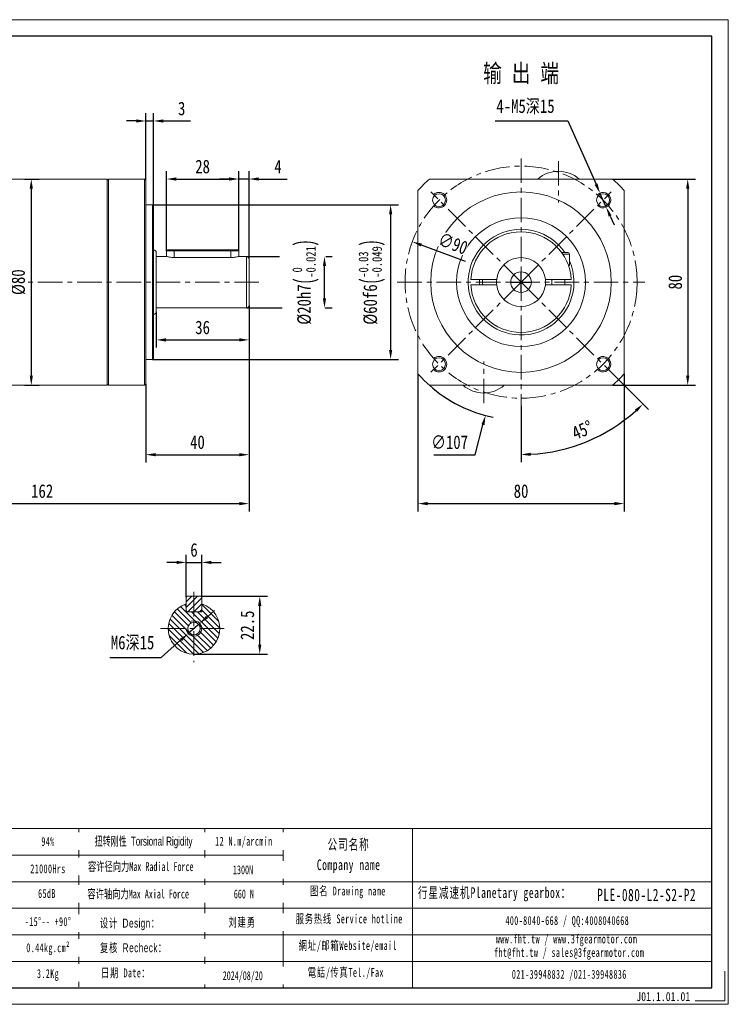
# Model space of a CAD drawing. Header units: millimetres. Extents: x -48 to 492, y -64 to 318.
# Tile 3 of 3: x 217 to 492, y -64 to 318. Entities that reach past the tile are written whole.
import ezdxf

# ---------------------------------------------------------------- set-up
doc = ezdxf.new("R2010")
doc.units = ezdxf.units.MM
doc.header["$LTSCALE"] = 1.5
doc.header["$PDSIZE"] = -1
doc.linetypes.add('CENTER', pattern=[10.16, 6.35, -1.27, 1.27, -1.27])
doc.layers.get('0').update_dxf_attribs({"lineweight": 18})
doc.layers.get('Defpoints').update_dxf_attribs({"lineweight": 18})
for name, color, linetype, lineweight in [('1轮廓实线层', 7, 'Continuous', 18), ('3中心线层', 1, 'CENTER', 18), ('5剖面线层', 2, 'Continuous', 18), ('6文字层', 3, 'Continuous', 18), ('7标注层', 4, 'Continuous', 18), ('SLD-0', 7, 'Continuous', 18), ('细实线', 7, 'Continuous', 18)]:
    doc.layers.add(name, color=color, linetype=linetype, lineweight=lineweight)
doc.styles.add('PC_TEXTSTYLE', font='txt', dxfattribs={"width": 0.8})
doc.styles.add('TH_GBDIM', font='txt', dxfattribs={"width": 0.8})
doc.styles.add('标准', font='txt', dxfattribs={"width": 0.667})
doc.styles.add('样式 1', font='txt', dxfattribs={"width": 0.8})
doc.dimstyles.new('TH_GBDIM', dxfattribs={"dimscale": 1.5, "dimtxt": 3.5, "dimasz": 2.5, "dimexe": 2, "dimexo": 0, "dimgap": 1.5, "dimtad": 1, "dimdec": 1, "dimdsep": 46, "dimtxsty": 'TH_GBDIM', "dimcen": 2.5, "dimdle": 5, "dimclrd": 4, "dimclre": 4, "dimclrt": 3, "dimadec": 0, "dimazin": 2, "dimtfac": 0.714286, "dimtdec": 1, "dimtmove": 0, "dimatfit": 3, "dimfxl": 1, "dimtolj": 1, "dimarcsym": 0})

# ---------------------------------------------------------------- blocks, each defined once
blk = doc.blocks.new('*D56')
at = {"layer": '7标注层', "color": 4, "lineweight": -2}
for p, q in [((268.95, 245.77), (364.39, 245.77)), ((361.39, 242.02), (361.39, 189.52)), ((268.95, 185.77), (364.39, 185.77))]:
    blk.add_line(p, q, dxfattribs=at)
at = {"layer": '7标注层', "color": 4}
for points in [[(362.01, 242.02), (360.76, 242.02), (361.39, 245.77)], [(360.76, 189.52), (362.01, 189.52), (361.39, 185.77)]]:
    blk.add_solid(points, dxfattribs=at)
at = {"layer": 'Defpoints', "color": 0}
for p in [(268.95, 245.77), (268.95, 185.77), (361.39, 185.77)]:
    blk.add_point(p, dxfattribs=at)
at = {"layer": '7标注层', "color": 3, "insert": (354.09, 215.77), "char_height": 5.25, "attachment_point": 5, "rotation": 90, "style": 'TH_GBDIM'}
blk.add_mtext('\\A1;{%%c60}{}{f6\\H0.7143x;{\\H2x;\\W0.5;(}\\S-0.03^ -0.049;{\\H2x;\\W0.5;)}}', dxfattribs=at)
blk = doc.blocks.new('*D57')
at = {"layer": '7标注层', "color": 4, "lineweight": -2}
for p, q in [((305.45, 225.77), (318.29, 225.77)), ((336.24, 225.77), (338.72, 225.77)), ((335.72, 209.52), (335.72, 222.02)), ((305.45, 205.77), (319.28, 205.77)), ((335.94, 205.77), (338.72, 205.77))]:
    blk.add_line(p, q, dxfattribs=at)
at = {"layer": '7标注层', "color": 4}
for points in [[(336.35, 222.02), (335.1, 222.02), (335.72, 225.77)], [(335.1, 209.52), (336.35, 209.52), (335.72, 205.77)]]:
    blk.add_solid(points, dxfattribs=at)
at = {"layer": 'Defpoints', "color": 0}
for p in [(305.45, 225.77), (335.72, 225.77), (305.45, 205.77)]:
    blk.add_point(p, dxfattribs=at)
at = {"layer": '7标注层', "color": 3, "insert": (328.43, 215.77), "char_height": 5.25, "attachment_point": 5, "rotation": 90, "style": 'TH_GBDIM'}
blk.add_mtext('\\A1;{%%c20}{}{h7\\H0.7143x;{\\H2x;\\W0.5;(}\\S 0^ -0.021;{\\H2x;\\W0.5;)}}', dxfattribs=at)
blk = doc.blocks.new('*D61')
at = {"layer": '7标注层', "color": 4, "lineweight": -2}
for p, q in [((306.45, 206.77), (306.45, 126.88)), ((145.95, 176.27), (145.95, 126.88)), ((149.7, 129.88), (302.7, 129.88))]:
    blk.add_line(p, q, dxfattribs=at)
at = {"layer": '7标注层', "color": 4}
for points in [[(149.7, 130.51), (149.7, 129.26), (145.95, 129.88)], [(302.7, 129.26), (302.7, 130.51), (306.45, 129.88)]]:
    blk.add_solid(points, dxfattribs=at)
at = {"layer": 'Defpoints', "color": 0}
for p in [(306.45, 206.77), (145.95, 176.27), (306.45, 129.88)]:
    blk.add_point(p, dxfattribs=at)
at = {"layer": '7标注层', "color": 3, "insert": (226.2, 134.7), "char_height": 5.25, "attachment_point": 5, "style": 'TH_GBDIM'}
blk.add_mtext('\\A1;{162}{}{}', dxfattribs=at)
blk = doc.blocks.new('*D62')
at = {"layer": '7标注层', "color": 4, "lineweight": -2}
for p, q in [((302.45, 227.87), (302.45, 258.77)), ((306.45, 224.77), (306.45, 258.77)), ((298.7, 255.77), (294.95, 255.77)), ((306.45, 255.77), (302.45, 255.77)), ((310.2, 255.77), (321.24, 255.77))]:
    blk.add_line(p, q, dxfattribs=at)
at = {"layer": '7标注层', "color": 4}
for points in [[(298.7, 255.15), (298.7, 256.4), (302.45, 255.77)], [(310.2, 256.4), (310.2, 255.15), (306.45, 255.77)]]:
    blk.add_solid(points, dxfattribs=at)
at = {"layer": 'Defpoints', "color": 0}
for p in [(302.45, 255.77), (302.45, 227.87), (306.45, 224.77)]:
    blk.add_point(p, dxfattribs=at)
at = {"layer": '7标注层', "color": 3, "insert": (317.7, 260.56), "char_height": 5.25, "attachment_point": 5, "style": 'TH_GBDIM'}
blk.add_mtext('\\A1;4', dxfattribs=at)
blk = doc.blocks.new('*D63')
at = {"layer": '7标注层', "color": 4, "lineweight": -2}
for p, q in [((274.45, 227.87), (274.45, 258.77)), ((302.45, 227.87), (302.45, 258.77)), ((278.2, 255.77), (298.7, 255.77))]:
    blk.add_line(p, q, dxfattribs=at)
at = {"layer": '7标注层', "color": 4}
for points in [[(278.2, 256.4), (278.2, 255.15), (274.45, 255.77)], [(298.7, 255.15), (298.7, 256.4), (302.45, 255.77)]]:
    blk.add_solid(points, dxfattribs=at)
at = {"layer": 'Defpoints', "color": 0}
for p in [(302.45, 255.77), (274.45, 227.87), (302.45, 227.87)]:
    blk.add_point(p, dxfattribs=at)
at = {"layer": '7标注层', "color": 3, "insert": (288.45, 260.59), "char_height": 5.25, "attachment_point": 5, "style": 'TH_GBDIM'}
blk.add_mtext('\\A1;28', dxfattribs=at)
blk = doc.blocks.new('*D64')
at = {"layer": '7标注层', "color": 4, "lineweight": -2}
for p, q in [((270.45, 204.27), (270.45, 190.38)), ((306.45, 204.27), (306.45, 190.38)), ((274.2, 193.38), (302.7, 193.38))]:
    blk.add_line(p, q, dxfattribs=at)
at = {"layer": '7标注层', "color": 4}
for points in [[(274.2, 194), (274.2, 192.75), (270.45, 193.38)], [(302.7, 192.75), (302.7, 194), (306.45, 193.38)]]:
    blk.add_solid(points, dxfattribs=at)
at = {"layer": 'Defpoints', "color": 0}
for p in [(270.45, 204.27), (306.45, 204.27), (306.45, 193.38)]:
    blk.add_point(p, dxfattribs=at)
at = {"layer": '7标注层', "color": 3, "insert": (288.45, 198.19), "char_height": 5.25, "attachment_point": 5, "style": 'TH_GBDIM'}
blk.add_mtext('\\A1;36', dxfattribs=at)
blk = doc.blocks.new('*D65')
at = {"layer": '7标注层', "color": 4, "lineweight": -2}
for p, q in [((266.45, 255.27), (266.45, 281.29)), ((269.45, 245.27), (269.45, 281.29)), ((262.7, 278.29), (258.95, 278.29)), ((266.45, 278.29), (269.45, 278.29)), ((273.2, 278.29), (283.73, 278.29))]:
    blk.add_line(p, q, dxfattribs=at)
at = {"layer": '7标注层', "color": 4}
for points in [[(262.7, 277.66), (262.7, 278.91), (266.45, 278.29)], [(273.2, 278.91), (273.2, 277.66), (269.45, 278.29)]]:
    blk.add_solid(points, dxfattribs=at)
at = {"layer": 'Defpoints', "color": 0}
for p in [(269.45, 278.29), (266.45, 255.27), (269.45, 245.27)]:
    blk.add_point(p, dxfattribs=at)
at = {"layer": '7标注层', "color": 3, "insert": (280.34, 283.1), "char_height": 5.25, "attachment_point": 5, "style": 'TH_GBDIM'}
blk.add_mtext('\\A1;3', dxfattribs=at)
blk = doc.blocks.new('*D66')
at = {"layer": '7标注层', "color": 4, "lineweight": -2}
for p, q in [((266.45, 176.27), (266.45, 145.85)), ((306.45, 176.27), (306.45, 145.85)), ((270.2, 148.85), (302.7, 148.85))]:
    blk.add_line(p, q, dxfattribs=at)
at = {"layer": '7标注层', "color": 4}
for points in [[(270.2, 149.47), (270.2, 148.22), (266.45, 148.85)], [(302.7, 148.22), (302.7, 149.47), (306.45, 148.85)]]:
    blk.add_solid(points, dxfattribs=at)
at = {"layer": 'Defpoints', "color": 0}
for p in [(266.45, 176.27), (306.45, 176.27), (306.45, 148.85)]:
    blk.add_point(p, dxfattribs=at)
at = {"layer": '7标注层', "color": 3, "insert": (286.45, 153.66), "char_height": 5.25, "attachment_point": 5, "style": 'TH_GBDIM'}
blk.add_mtext('\\A1;40', dxfattribs=at)
blk = doc.blocks.new('*D68')
at = {"layer": '7标注层', "color": 4, "lineweight": -2}
for p, q in [((371.98, 180.25), (371.98, 126.88)), ((451.98, 180.25), (451.98, 126.88)), ((375.73, 129.88), (448.23, 129.88))]:
    blk.add_line(p, q, dxfattribs=at)
at = {"layer": '7标注层', "color": 4}
for points in [[(375.73, 130.51), (375.73, 129.26), (371.98, 129.88)], [(448.23, 129.26), (448.23, 130.51), (451.98, 129.88)]]:
    blk.add_solid(points, dxfattribs=at)
at = {"layer": 'Defpoints', "color": 0}
for p in [(371.98, 180.25), (451.98, 180.25), (451.98, 129.88)]:
    blk.add_point(p, dxfattribs=at)
at = {"layer": '7标注层', "color": 3, "insert": (411.98, 134.7), "char_height": 5.25, "attachment_point": 5, "style": 'TH_GBDIM'}
blk.add_mtext('\\A1;80', dxfattribs=at)
blk = doc.blocks.new('*D69')
at = {"layer": '7标注层', "color": 4, "lineweight": -2}
for p, q in [((447.51, 255.77), (479.63, 255.77)), ((476.63, 252.02), (476.63, 179.52)), ((447.51, 175.77), (479.63, 175.77))]:
    blk.add_line(p, q, dxfattribs=at)
at = {"layer": '7标注层', "color": 4}
for points in [[(477.26, 252.02), (476.01, 252.02), (476.63, 255.77)], [(476.01, 179.52), (477.26, 179.52), (476.63, 175.77)]]:
    blk.add_solid(points, dxfattribs=at)
at = {"layer": 'Defpoints', "color": 0}
for p in [(447.51, 255.77), (447.51, 175.77), (476.63, 175.77)]:
    blk.add_point(p, dxfattribs=at)
at = {"layer": '7标注层', "color": 3, "insert": (471.81, 215.77), "char_height": 5.25, "attachment_point": 5, "rotation": 90, "style": 'TH_GBDIM'}
blk.add_mtext('\\A1;80', dxfattribs=at)
blk = doc.blocks.new('*D70')
at = {"layer": '7标注层', "color": 4, "lineweight": -2}
for p, q in [((401.99, 278.29), (430.19, 278.29)), ((430.19, 278.29), (441.06, 253.76)), ((445.02, 244.85), (442.58, 250.34)), ((446.54, 241.42), (448.06, 237.99))]:
    blk.add_line(p, q, dxfattribs=at)
at = {"layer": '7标注层', "color": 4}
for points in [[(440.49, 253.51), (441.64, 254.02), (442.58, 250.34)], [(447.11, 241.68), (445.97, 241.17), (445.02, 244.85)]]:
    blk.add_solid(points, dxfattribs=at)
at = {"layer": 'Defpoints', "color": 0}
for p in [(442.58, 250.34), (445.02, 244.85)]:
    blk.add_point(p, dxfattribs=at)
at = {"layer": '7标注层', "color": 3, "insert": (413.71, 283.78), "char_height": 5.25, "attachment_point": 5, "style": 'TH_GBDIM'}
blk.add_mtext('\\A1;{4-M5深15}{}{}', dxfattribs=at)
blk = doc.blocks.new('*D72')
at = {"layer": '7标注层', "color": 4, "lineweight": -2}
for p, q in [((287.71, 93.94), (313.62, 93.94)), ((310.62, 75.19), (310.62, 90.19)), ((285.11, 71.44), (313.62, 71.44))]:
    blk.add_line(p, q, dxfattribs=at)
at = {"layer": '7标注层', "color": 4}
for points in [[(311.24, 90.19), (309.99, 90.19), (310.62, 93.94)], [(309.99, 75.19), (311.24, 75.19), (310.62, 71.44)]]:
    blk.add_solid(points, dxfattribs=at)
at = {"layer": 'Defpoints', "color": 0}
for p in [(287.71, 93.94), (310.62, 93.94), (285.11, 71.44)]:
    blk.add_point(p, dxfattribs=at)
at = {"layer": '7标注层', "color": 3, "insert": (305.83, 82.69), "char_height": 5.25, "attachment_point": 5, "rotation": 90, "style": 'TH_GBDIM'}
blk.add_mtext('\\A1;22.5', dxfattribs=at)
blk = doc.blocks.new('*D73')
at = {"layer": '7标注层', "color": 4, "lineweight": -2}
for p, q in [((278.36, 107.07), (274.61, 107.07)), ((282.11, 93.54), (282.11, 110.07)), ((282.11, 107.07), (288.11, 107.07)), ((288.11, 93.54), (288.11, 110.07)), ((291.86, 107.07), (295.61, 107.07))]:
    blk.add_line(p, q, dxfattribs=at)
at = {"layer": '7标注层', "color": 4}
for points in [[(278.36, 106.44), (278.36, 107.69), (282.11, 107.07)], [(291.86, 107.69), (291.86, 106.44), (288.11, 107.07)]]:
    blk.add_solid(points, dxfattribs=at)
at = {"layer": 'Defpoints', "color": 0}
for p in [(288.11, 107.07), (282.11, 93.54), (288.11, 93.54)]:
    blk.add_point(p, dxfattribs=at)
at = {"layer": '7标注层', "color": 3, "insert": (285.11, 111.88), "char_height": 5.25, "attachment_point": 5, "style": 'TH_GBDIM'}
blk.add_mtext('\\A1;6', dxfattribs=at)
blk = doc.blocks.new('*D74')
at = {"layer": '7标注层', "color": 4, "lineweight": -2}
for p, q in [((290.18, 85.89), (293, 88.36)), ((287.36, 83.42), (282.85, 79.46)), ((280.03, 76.99), (272.34, 70.24)), ((252.49, 70.24), (272.34, 70.24))]:
    blk.add_line(p, q, dxfattribs=at)
at = {"layer": '7标注层', "color": 4}
for points in [[(289.77, 86.36), (290.59, 85.42), (287.36, 83.42)], [(280.44, 76.52), (279.62, 77.46), (282.85, 79.46)]]:
    blk.add_solid(points, dxfattribs=at)
at = {"layer": 'Defpoints', "color": 0}
for p in [(287.36, 83.42), (282.85, 79.46)]:
    blk.add_point(p, dxfattribs=at)
at = {"layer": '7标注层', "color": 3, "insert": (261.29, 75.73), "char_height": 5.25, "attachment_point": 5, "style": 'TH_GBDIM'}
blk.add_mtext('\\A1;{M6深15}{}{}', dxfattribs=at)
blk = doc.blocks.new('*D75')
at = {"layer": '7标注层', "color": 4, "lineweight": -2}
for p, q in [((411.98, 212.02), (411.98, 219.52)), ((408.23, 215.77), (415.73, 215.77)), ((394.12, 148.85), (397.22, 160.46)), ((378.11, 148.85), (394.12, 148.85))]:
    blk.add_line(p, q, dxfattribs=at)
blk.add_arc((411.98, 215.77), 53.5, 228.3884, 258.2671, dxfattribs=at)
at = {"layer": '7标注层', "color": 4}
blk.add_solid([(397.82, 160.3), (396.61, 160.62), (398.18, 164.08)], dxfattribs=at)
at = {"layer": 'Defpoints', "color": 0}
for p in [(425.78, 267.46), (398.18, 164.08)]:
    blk.add_point(p, dxfattribs=at)
at = {"layer": '7标注层', "color": 3, "insert": (384.27, 153.66), "char_height": 5.25, "attachment_point": 5, "style": 'TH_GBDIM'}
blk.add_mtext('\\A1;{∅107}{}{}', dxfattribs=at)
blk = doc.blocks.new('*D78')
at = {"color": 4, "lineweight": -2}
for p, q in [((446.96, 180.8), (461.39, 166.36)), ((411.98, 167.77), (411.98, 145.9))]:
    blk.add_line(p, q, dxfattribs=at)
blk.add_arc((411.98, 215.77), 66.88, 273.2131, 311.7869, dxfattribs=at)
at = {"color": 4}
for points in [[(456.98, 165.45), (456.12, 166.36), (459.27, 168.48)], [(415.71, 149.63), (415.75, 148.38), (411.98, 148.9)]]:
    blk.add_solid(points, dxfattribs=at)
at = {"layer": 'Defpoints', "color": 0}
for p in [(411.98, 263.77), (411.98, 215.77), (446.96, 180.8), (411.98, 167.77), (429.29, 151.17)]:
    blk.add_point(p, dxfattribs=at)
at = {"color": 3, "insert": (435.74, 158.41), "char_height": 5.25, "attachment_point": 5, "rotation": 22.5, "style": 'TH_GBDIM'}
blk.add_mtext('\\A1;45%%d', dxfattribs=at)
blk = doc.blocks.new('*D80')
at = {"layer": '7标注层', "color": 4, "lineweight": -2}
blk.add_line((390.41, 223.81), (373.32, 230.17), dxfattribs=at)
at = {"layer": '7标注层', "color": 4}
blk.add_solid([(373.54, 230.75), (373.11, 229.58), (369.81, 231.48)], dxfattribs=at)
at = {"layer": 'Defpoints', "color": 0}
for p in [(369.81, 231.48), (454.15, 200.07)]:
    blk.add_point(p, dxfattribs=at)
at = {"layer": '7标注层', "color": 3, "insert": (385.59, 230.74), "char_height": 5.25, "attachment_point": 5, "rotation": 339.5787, "style": 'TH_GBDIM'}
blk.add_mtext('\\A1;∅90', dxfattribs=at)
blk = doc.blocks.new('*D81')
at = {"layer": '7标注层', "color": 4, "lineweight": -2}
for p, q in [((219.4, 255.77), (224.99, 255.77)), ((221.99, 252.02), (221.99, 179.52)), ((219.4, 175.77), (224.99, 175.77))]:
    blk.add_line(p, q, dxfattribs=at)
at = {"layer": '7标注层', "color": 4}
for points in [[(222.62, 252.02), (221.37, 252.02), (221.99, 255.77)], [(221.37, 179.52), (222.62, 179.52), (221.99, 175.77)]]:
    blk.add_solid(points, dxfattribs=at)
at = {"layer": 'Defpoints', "color": 0}
for p in [(219.4, 255.77), (219.4, 175.77), (221.99, 175.77)]:
    blk.add_point(p, dxfattribs=at)
at = {"layer": '7标注层', "color": 3, "insert": (216.99, 215.77), "char_height": 5.25, "attachment_point": 5, "rotation": 90, "style": 'TH_GBDIM'}
blk.add_mtext('\\A1;{%%c80}{}{}', dxfattribs=at)

msp = doc.modelspace()

# ---------------------------------------------------------------- hatches: boundary and pattern name
at = {"layer": '5剖面线层'}
h = msp.add_hatch(dxfattribs=at)
h.set_pattern_fill('ANSI31', color=256, scale=0.5, style=0)
h.set_pattern_definition([(45, (-97.0685, -186.3592), (-1.122532, 1.122532), [])])
h.paths.add_polyline_path([(285.106985, 87.937675), (285.106985, 93.937675), (287.706985, 93.937675), (288.106985, 93.537675), (288.106985, 90.977067), (288.106985, 88.337675), (287.706985, 87.937675)])
h.paths.add_polyline_path([(285.106985, 87.937675), (285.106985, 93.937675), (282.506985, 93.937675), (282.106985, 93.537675), (282.106985, 88.337675), (282.506985, 87.937675)])
h = msp.add_hatch(dxfattribs=at)
h.set_pattern_fill('ANSI31', color=256, scale=0.5, angle=90, style=0)
h.set_pattern_definition([(135, (-97.0685, -186.3592), (-1.122532, -1.122532), [])])
h.paths.add_polyline_path([(285.106985, 87.937675), (282.106985, 87.937675), (282.106985, 90.977067, 0.3275382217), (275.106985, 81.437675), (282.706985, 81.437675, -0.4142135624), (285.106985, 83.837675)])
h.paths.add_polyline_path([(288.106985, 90.977067), (288.106985, 87.937675), (285.106985, 87.937675), (285.106985, 84.437675, -0.4142135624), (288.106985, 81.437675), (295.106985, 81.437675, 0.3275382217)])
h.paths.add_polyline_path([(295.106985, 81.437675), (288.106985, 81.437675, -0.4142135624), (285.106985, 78.437675), (285.106985, 71.437675, 0.4142135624)])
h.paths.add_polyline_path([(285.106985, 78.437675, -0.4142135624), (282.106985, 81.437675), (275.106985, 81.437675, 0.4142135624), (285.106985, 71.437675)])
h.paths.add_polyline_path([(282.706985, 81.437675), (282.106985, 81.437675, 0.4142135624), (285.106985, 78.437675), (285.106985, 79.037675, -0.4142135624)], flags=17)
h.paths.add_polyline_path([(288.106985, 81.437675), (287.506985, 81.437675, -0.4142135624), (285.106985, 79.037675), (285.106985, 78.437675, 0.4142135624)], flags=17)
h.paths.add_polyline_path([(285.106985, 84.437675), (285.106985, 83.837675, -0.4142135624), (287.506985, 81.437675), (288.106985, 81.437675, 0.4142135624)], flags=17)

# ---------------------------------------------------------------- linework, layer by layer
at = {"color": 7, "linetype": 'Continuous', "lineweight": 15}
for p, q in [((251.45275, 175.773635), (251.45275, 255.773637)), ((251.952751, 255.773637), (251.952751, 215.773636)), ((265.95275, 175.773635), (265.95275, 255.773637)), ((266.452751, 255.273636), (266.452751, 176.273636)), ((447.508926, 255.773635), (376.452608, 255.773635)), ((371.980766, 251.301793), (371.980766, 180.245479)), ((451.980768, 180.245479), (451.980768, 251.301793)), ((268.952752, 185.773636), (268.952752, 245.773635)), ((269.452749, 245.273636), (269.452749, 186.273637)), ((270.452751, 227.273636), (270.452751, 215.773636)), ((277.452751, 227.873636), (274.452752, 227.873636)), ((274.852751, 228.273636), (277.452751, 228.273636)), ((277.452751, 228.273636), (277.452751, 227.873636)), ((277.452751, 228.273636), (299.452751, 228.273636)), ((299.452751, 227.873636), (277.452751, 227.873636)), ((277.452751, 227.873636), (277.452751, 225.313028)), ((299.452751, 227.873636), (299.452751, 228.273636)), ((299.452751, 228.273636), (302.05275, 228.273636)), ((302.452749, 227.873636), (299.452751, 227.873636)), ((299.452751, 227.873636), (299.452751, 225.313028)), ((305.452748, 215.773636), (305.452748, 225.773636)), ((427.728782, 227.273636), (430.105766, 227.273636)), ((430.730767, 226.648636), (428.166698, 226.648636)), ((299.452751, 225.313028), (277.452751, 225.313028)), ((306.45275, 224.773636), (306.45275, 215.773636)), ((430.730767, 222.273636), (430.365543, 222.273636)), ((251.952751, 215.773636), (251.952751, 175.773635)), ((270.452751, 215.773636), (270.452751, 204.273636)), ((305.452748, 205.773636), (305.452748, 215.773636)), ((306.45275, 215.773636), (306.45275, 206.773636)), ((393.007102, 216.773636), (402.030893, 216.773636)), ((393.007102, 214.773636), (402.030893, 214.773636)), ((421.930641, 216.773636), (430.954433, 216.773636)), ((421.930641, 214.773636), (430.954433, 214.773636)), ((376.452608, 175.773637), (447.508926, 175.773637)), ((282.106985, 93.537675), (282.506985, 93.937675)), ((282.106985, 93.537675), (282.106985, 88.337675)), ((287.706985, 93.937675), (282.506985, 93.937675)), ((287.706985, 93.937675), (288.106985, 93.537675)), ((288.106985, 88.337675), (288.106985, 93.537675)), ((282.106985, 87.937675), (282.106985, 90.977067)), ((282.506985, 87.937675), (282.106985, 88.337675)), ((282.106985, 87.937675), (288.106985, 87.937675)), ((287.706985, 87.937675), (282.506985, 87.937675)), ((288.106985, 88.337675), (287.706985, 87.937675)), ((288.106985, 90.977067), (288.106985, 87.937675))]:
    msp.add_line(p, q, dxfattribs=at)
at = {"color": 7, "linetype": 'Continuous', "lineweight": 15, "flags": 128}
for points in [[(395.845057, 214.773636), (395.8141, 215.773636), (395.845057, 216.773636)], [(397.014137, 214.773636), (396.985147, 216.136092), (397.014137, 216.773636)]]:
    msp.add_lwpolyline(points, dxfattribs=at)
at = {"color": 7, "linetype": 'Continuous', "lineweight": 15}
for centre, radius in [((411.980767, 215.773636), 35), ((380.160962, 247.593441), 2.5), ((443.800572, 247.593441), 2.5), ((411.980767, 215.773636), 25), ((411.980767, 215.773636), 4), ((380.160962, 183.953831), 2.5), ((443.800572, 183.953831), 2.5)]:
    msp.add_circle(centre, radius, dxfattribs=at)
msp.add_circle((285.106985, 81.437675), 2.4)
for centre, radius, start, end in [((426.480767, 246.60697), 12.166667, 48.88790956, 131.11209044), ((411.980767, 215.773636), 53.5, 131.61160919, 138.38839081), ((411.980767, 215.773636), 53.5, 41.61160919, 48.38839081), ((411.980767, 215.773636), 20.5, 34.12329454, 0), ((411.980767, 215.773636), 19.5, 2.93953449, 177.06046551), ((269.45275, 227.273636), 1, 0, 90), ((305.45275, 224.773636), 1, 0, 90), ((430.105767, 226.648636), 0.625, 0, 90), ((411.980767, 215.773636), 9.5, 6.04232842, 173.95767158), ((411.980767, 215.773636), 20.5, 0, 23.8461757), ((411.980767, 215.773636), 19.5, 182.93953449, 357.06046551), ((411.980767, 215.773636), 9.5, 173.95767158, 186.04232842), ((411.980767, 215.773636), 9.5, 186.04232842, 353.95767158), ((411.980767, 215.773636), 9.5, 353.95767158, 6.04232842), ((305.45275, 206.773636), 1, 270, 0), ((269.45275, 204.273636), 1, 270, 0), ((411.980767, 215.773636), 53.5, 221.61160919, 228.38839081), ((411.980767, 215.773636), 53.5, 311.61160919, 318.38839081), ((397.480767, 184.940303), 12.166667, 228.88790956, 311.11209044), ((285.106985, 81.437675), 10, 107.45760312, 72.54239688)]:
    msp.add_arc(centre, radius, start, end, dxfattribs=at)
at = {"color": 4}
for centre, start, end in [((380.160962, 247.593441), 226.91021317, 135), ((443.800572, 247.593441), 225, 136.91021317), ((380.160962, 183.953831), 225, 133.08978683), ((443.800572, 183.953831), 223.08978683, 135), ((285.106985, 81.437675), 180, 111.81505443)]:
    msp.add_arc(centre, 3, start, end, dxfattribs=at)
at = {"color": 7, "linetype": 'Continuous', "lineweight": 15}
for points in [[(251.45275, 255.773637), (201.037566, 255.773637)], [(251.952751, 255.773637), (251.45275, 255.273636)], [(265.95275, 255.773637), (251.952751, 255.773637)], [(266.452751, 255.273636), (265.95275, 255.773637)], [(268.952752, 245.773635), (266.452751, 245.773635)], [(269.452749, 245.273636), (268.952752, 245.773635)], [(274.452752, 225.773636), (270.452751, 225.773636)], [(274.852751, 228.273636), (274.452752, 227.873636)], [(274.452752, 227.873636), (274.452752, 225.773636)], [(302.452749, 227.873636), (302.05275, 228.273636)], [(302.452749, 225.773636), (302.452749, 227.873636)], [(305.452748, 225.773636), (302.452749, 225.773636)], [(430.730767, 222.273636), (430.730767, 226.648636)], [(393.007102, 216.773636), (392.506424, 216.773636)], [(392.506424, 214.773636), (393.007102, 214.773636)], [(402.533545, 216.773636), (402.030893, 216.773636)], [(402.533545, 214.773636), (402.030893, 214.773636)], [(421.930641, 216.773636), (421.427988, 216.773636)], [(421.930641, 214.773636), (421.427988, 214.773636)], [(423.980767, 216.773636), (423.980767, 214.773636)], [(428.980767, 214.773636), (428.980767, 216.773636)], [(431.455109, 216.773636), (430.954433, 216.773636)], [(431.455109, 214.773636), (430.954433, 214.773636)], [(270.452751, 205.773636), (305.452748, 205.773636)], [(266.452751, 185.773636), (268.952752, 185.773636)], [(268.952752, 185.773636), (269.452749, 186.273637)], [(201.045882, 175.773635), (251.45275, 175.773635)], [(251.45275, 176.273636), (251.952751, 175.773635)], [(251.952751, 175.773635), (265.95275, 175.773635)], [(265.95275, 175.773635), (266.452751, 176.273636)]]:
    msp.add_open_spline(points, degree=1, dxfattribs=at)
for points, knots in [([(277.452751, 225.313028), (277.124133, 225.323224), (276.467265, 225.343605), (275.584534, 225.485385), (274.904302, 225.642054), (274.49828, 225.759819), (274.49016, 225.762439), (274.486831, 225.763513)], [0, 0, 0, 0, 0.208186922, 0.4161410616, 0.6300743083, 0.848341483, 1, 1, 1, 1]), ([(302.41867, 225.763513), (302.42869, 225.766485), (302.472809, 225.779574), (302.225401, 225.705333), (301.698244, 225.566609), (300.892049, 225.407485), (300.091846, 225.322111), (299.601086, 225.315136), (299.452751, 225.313028)], [0, 0, 0, 0, 0.0602507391, 0.2653070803, 0.4728208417, 0.6883254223, 0.9057943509, 1, 1, 1, 1])]:
    msp.add_open_spline(points, degree=3, knots=knots, dxfattribs=at)
at = {"layer": '3中心线层'}
for p, q in [((411.980767, 263.773636), (411.980767, 167.773636)), ((426.480767, 262.739756), (426.480767, 246.60697)), ((411.980767, 215.773636), (377.006206, 250.748197)), ((411.980767, 215.773636), (446.955327, 250.748197)), ((310.283122, 215.773636), (140.412131, 215.773636)), ((363.980767, 215.773636), (459.980767, 215.773636)), ((411.980767, 215.773636), (377.006206, 180.799076)), ((411.980767, 215.773636), (446.955327, 180.799076)), ((397.480767, 168.807516), (397.480767, 184.940303)), ((285.106985, 95.627734), (285.106985, 68.437675)), ((272.106985, 81.437675), (298.106985, 81.437675))]:
    msp.add_line(p, q, dxfattribs=at)
msp.add_circle((411.980767, 215.773636), 45, dxfattribs=at)
msp.add_circle((411.980767, 215.773636), 45, dxfattribs=at)
msp.add_circle((411.980767, 215.773636), 45, dxfattribs=at)
msp.add_circle((411.980767, 215.773636), 45, dxfattribs=at)
at = {"layer": '细实线'}
for p, q in [((0.024271, 3.82211), (485.952846, 3.82211)), ((289.327852, 3.82211), (289.327852, -57.899762)), ((319.693586, 3.82211), (319.693586, -57.899762)), ((369.866904, 3.82211), (369.866904, -57.899762)), ((46.591744, -6.476208), (319.693586, -6.476208)), ((0.024271, -16.774527), (485.952846, -16.774527)), ((46.591744, -27.072845), (485.952846, -27.072845))]:
    msp.add_line(p, q, dxfattribs=at)
at = {"layer": '细实线', "color": 3}
msp.add_lwpolyline([(-47.6822, -64.3291), (492.382184, -64.3291), (492.382184, 317.573571), (-47.6822, 317.573571)], close=True, dxfattribs=at)
at = {"layer": '细实线', "color": 3, "lineweight": 25}
msp.add_lwpolyline([(-15.53551, -57.899762), (485.952846, -57.899762), (485.952846, 311.144233), (-15.53551, 311.144233)], close=True, dxfattribs=at)
at = {"layer": '细实线', "color": 3}
msp.add_lwpolyline([(491.096316, -51.470424), (491.096316, -63.043233), (479.523508, -63.043233)], dxfattribs=at)

# ---------------------------------------------------------------- texts
at = {"color": 3, "insert": (397.252769, 300.315123), "char_height": 7, "width": 40.64225867, "attachment_point": 1, "style": 'PC_TEXTSTYLE'}
msp.add_mtext('输 出 端', dxfattribs=at)
at = {"layer": '6文字层', "insert": (456.670693, -59.578247), "char_height": 3.5, "width": 43.30442304, "attachment_point": 1, "style": '样式 1'}
msp.add_mtext('J01.1.01.01', dxfattribs=at)
at = {"layer": 'SLD-0', "color": 1, "attachment_point": 2, "line_spacing_factor": 1.15057, "style": '标准'}
for s, insert, char_height, width in [('\\T1.1;94%', (228.472957, 0.534318), 3.4327729, 43.90064852), ('\\T1.1;公司名称\\PCompany name', (345.098461, -0.243467), 4.11932743, 53.33242847), ('\\T1.1;21000Hrs', (228.472957, -10.045867), 3.43277286, 43.90064852), ('\\T1.1;图名 Drawing name', (344.816886, -18.672876), 3.43277286, 43.90064852), ('\\T1.1;  行星减速机Planetary gearbox：', (399.635278, -18.948522), 4.11932743, 64.78729915), ('\\T1.1;65dB', (228.050224, -19.627957), 3.4327729, 22.65226224), ('\\T1.1;\\pxt5;PLE-080-L2-S2-P2', (460.6988, -19.50178), 4.805882, 50.0178076), ('\\T1.1;-15%%D-- +90%%D', (228.472957, -30.544612), 3.43277286, 29.44727713), ('\\T1.1;服务热线 Service hotline', (345.303677, -29.46716), 3.43277286, 48.90953986), ('\\T1.1;400-8040-668 / QQ:4008040668', (429.922827, -30.123084), 3.43277286, 99.94658665), ('\\T1.1;www.fht.tw / www.3fgearmotor.com ', (429.606307, -37.273087), 3.43277286, 100.05909887), ('\\T1.1;網址/邮箱Website/email', (344.769162, -39.809568), 3.43277286, 50.91022744), ('\\T1.1;\\pxt12;fht@fht.tw / sales@3fgearmotor.com ', (430.652479, -42.500292), 3.43277286, 100.05909887), ('\\T1.1;3.2Kg', (228.472957, -50.703935), 3.43277286, 22.96818107), ('\\T1.1;電話/传真Tel./Fax', (344.000067, -50.232611), 3.43277286, 51.52252826), ('\\T1.1;021-39948832 /021-39948836 ', (430.688373, -50.983161), 3.43277286, 76.40269118)]:
    msp.add_mtext(s, dxfattribs=dict(at, insert=insert, char_height=char_height, width=width))

# ---------------------------------------------------------------- dimensions: what is measured, and where the dimension line sits
dim = msp.add_angular_dim_2l(base=(429.290119, 151.174254), line1=((411.980767, 215.773636), (446.955327, 180.799076)), line2=((411.980767, 263.773636), (411.980767, 167.773636)), dimstyle='TH_GBDIM')
dim.commit()
dim.dimension.update_dxf_attribs({"geometry": '*D78', "text_midpoint": (435.742037, 158.408856)})
at = {"layer": '7标注层'}
for base, p1, p2, picture, middle in [((269.452746, 278.285797), (266.452747, 255.273637), (269.452746, 245.273636), '*D65', (280.340735, 283.102137)), ((302.452749, 255.773637), (274.452748, 227.873636), (302.452749, 227.873636), '*D63', (288.452749, 260.589978)), ((306.45275, 193.375625), (270.452748, 204.273635), (306.45275, 204.273635), '*D64', (288.452749, 198.191966))]:
    dim = msp.add_linear_dim(base=base, p1=p1, p2=p2, dimstyle='TH_GBDIM', override={"dimexo": 0, "dimgap": 1.5, "dimtad": 1, "dimjust": 0, "dimdec": 5, "dimlfac": 1, "dimse1": 0, "dimse2": 0, "dimsd1": 0, "dimsd2": 0}, dxfattribs=at)
    dim.commit()
    dim.dimension.update_dxf_attribs({"geometry": picture, "text_midpoint": middle})
for p1, p2, text, override, picture, middle in [((445.016737, 244.851008), (442.584407, 250.335875), '{4-M5深15}{}{}', {"dimgap": 1.5, "dimtad": 1, "dimtih": 0, "dimtoh": 1, "dimdec": 0, "dimlfac": 1, "dimse1": 0, "dimse2": 0, "dimsd1": 0, "dimsd2": 0, "dimtix": 0, "dimtofl": 1, "dimatfit": 3}, '*D70', (413.711008, 278.285797)), ((425.779032, 267.463653), (398.182501, 164.083619), '{<>}{}{}', {"dimgap": 1.5, "dimtad": 1, "dimtih": 1, "dimtoh": 1, "dimdec": 1, "dimlfac": 1, "dimse1": 0, "dimse2": 0, "dimsd1": 0, "dimsd2": 0, "dimtix": 0, "dimtofl": 0, "dimatfit": 3}, '*D75', (384.265577, 148.848415))]:
    dim = msp.add_diameter_dim_2p(p1=p1, p2=p2, text=text, dimstyle='TH_GBDIM', override=override, dxfattribs=at)
    dim.commit()
    dim.dimension.update_dxf_attribs({"geometry": picture, "text_midpoint": middle, "dimtype": 163})
for base, p1, p2, picture, middle in [((302.452749, 255.773637), (306.45275, 224.773636), (302.452749, 227.873636), '*D62', (317.70275, 255.773637)), ((451.980768, 129.883796), (371.980766, 180.245479), (451.980768, 180.245479), '*D68', (411.980767, 129.883796)), ((306.45275, 148.848415), (266.452747, 176.273637), (306.45275, 176.273637), '*D66', (286.452749, 148.848415)), ((288.106985, 107.066873), (282.106985, 93.537675), (288.106985, 93.537675), '*D73', (285.106985, 107.066873))]:
    dim = msp.add_linear_dim(base=base, p1=p1, p2=p2, dimstyle='TH_GBDIM', override={"dimexo": 0, "dimgap": 1.5, "dimtad": 1, "dimjust": 0, "dimdec": 5, "dimlfac": 1, "dimse1": 0, "dimse2": 0, "dimsd1": 0, "dimsd2": 0}, dxfattribs=at)
    dim.commit()
    dim.dimension.update_dxf_attribs({"geometry": picture, "text_midpoint": middle, "dimtype": 160})
for base, p1, p2, picture, middle in [((476.630078, 175.773636), (447.508925, 255.773636), (447.508925, 175.773636), '*D69', (476.630078, 215.773636)), ((310.615954, 93.937675), (285.106985, 71.437675), (287.706985, 93.937675), '*D72', (310.615954, 82.687675))]:
    dim = msp.add_linear_dim(base=base, p1=p1, p2=p2, angle=90, dimstyle='TH_GBDIM', override={"dimexo": 0, "dimgap": 1.5, "dimtad": 1, "dimjust": 0, "dimdec": 5, "dimlfac": 1, "dimse1": 0, "dimse2": 0, "dimsd1": 0, "dimsd2": 0}, dxfattribs=at)
    dim.commit()
    dim.dimension.update_dxf_attribs({"geometry": picture, "text_midpoint": middle, "dimtype": 160})
dim = msp.add_linear_dim(base=(361.386431, 185.773636), p1=(268.952748, 245.773637), p2=(268.952748, 185.773636), angle=90, text='{%%c<>}{}{f6\\H0.7143x;{\\H2x;\\W0.5;(}\\S-0.03^ -0.049;{\\H2x;\\W0.5;)}}', dimstyle='TH_GBDIM', override={"dimgap": 1.5, "dimtad": 1, "dimjust": 0, "dimdec": 5, "dimlfac": 1, "dimse1": 0, "dimse2": 0, "dimsd1": 0, "dimsd2": 0}, dxfattribs=at)
dim.commit()
dim.dimension.update_dxf_attribs({"geometry": '*D56', "text_midpoint": (354.089193, 215.773636)})
dim = msp.add_linear_dim(base=(335.72374, 225.773636), p1=(305.452747, 205.773636), p2=(305.452747, 225.773636), angle=90, text='{%%c<>}{}{h7\\H0.7143x;{\\H2x;\\W0.5;(}\\S 0^ -0.021;{\\H2x;\\W0.5;)}}', dimstyle='TH_GBDIM', override={"dimdec": 5}, dxfattribs=at)
dim.commit()
dim.dimension.update_dxf_attribs({"geometry": '*D57', "text_midpoint": (335.72374, 215.773636), "dimtype": 160})
dim = msp.add_linear_dim(base=(306.45275, 129.883796), p1=(145.952752, 176.273636), p2=(306.45275, 206.773636), text='{162}{}{}', dimstyle='TH_GBDIM', override={"dimexo": 0, "dimgap": 1.5, "dimtad": 1, "dimjust": 0, "dimdec": 5, "dimlfac": 1, "dimse1": 0, "dimse2": 0, "dimsd1": 0, "dimsd2": 0}, dxfattribs=at)
dim.commit()
dim.dimension.update_dxf_attribs({"geometry": '*D61', "text_midpoint": (226.202751, 134.700137)})
dim = msp.add_diameter_dim_2p(p1=(287.362994, 83.415154), p2=(282.850976, 79.460196), text='{M6深15}{}{}', dimstyle='TH_GBDIM', override={"dimgap": 1.5, "dimtad": 1, "dimtih": 0, "dimtoh": 1, "dimdec": 0, "dimlfac": 1, "dimse1": 0, "dimse2": 0, "dimsd1": 0, "dimsd2": 0, "dimtix": 0, "dimtofl": 1, "dimatfit": 3}, dxfattribs=at)
dim.commit()
dim.dimension.update_dxf_attribs({"geometry": '*D74', "text_midpoint": (261.287706, 75.734849)})

# ---------------------------------------------------------------- next in the draw order: texts
at = {"layer": 'SLD-0', "color": 1, "insert": (304.470129, 0.642865), "char_height": 3.43277286, "width": 83.78421083, "attachment_point": 2, "style": '标准', "bg_fill": 2}
msp.add_mtext('{\\T1.1;12 N.m/arcmin}', dxfattribs=at)
at = {"layer": 'SLD-0', "color": 1, "insert": (228.472957, -40.665573), "char_height": 3.43277286, "width": 83.78421083, "attachment_point": 2, "line_spacing_factor": 1.15057, "style": '标准', "bg_fill": 2}
msp.add_mtext('{\\T1.1;0.44kg.cm²}', dxfattribs=at)

# ---------------------------------------------------------------- next in the draw order: wipeouts: each hides what was drawn before it
for points in [[(379.345387, 230.005185), (381.386568, 235.487527), (391.882677, 231.579625), (389.841495, 226.097282)], [(220.044138, 209.873635), (214.194138, 209.873635), (214.194138, 221.673635), (220.044138, 221.673635)]]:
    msp.add_wipeout(points).dxf.layer = '1轮廓实线层'

# ---------------------------------------------------------------- next in the draw order: linework, layer by layer
at = {"layer": '细实线'}
for p, q in [((240.378601, 3.82211), (240.378601, -57.557399)), ((46.591744, -37.371164), (485.952846, -37.371164)), ((46.591744, -47.669482), (485.952846, -47.669482))]:
    msp.add_line(p, q, dxfattribs=at)

# ---------------------------------------------------------------- next in the draw order: dimensions: what is measured, and where the dimension line sits
at = {"layer": '7标注层'}
dim = msp.add_linear_dim(base=(221.994138, 175.773636), p1=(219.396123, 255.773634), p2=(219.396123, 175.773636), angle=90, text='{%%c<>}{}{}', dimstyle='TH_GBDIM', override={"dimexo": 0, "dimgap": 1.5, "dimtad": 1, "dimjust": 0, "dimdec": 5, "dimlfac": 1, "dimse1": 0, "dimse2": 0, "dimsd1": 0, "dimsd2": 0}, dxfattribs=at)
dim.commit()
dim.dimension.update_dxf_attribs({"geometry": '*D81', "text_midpoint": (216.986114, 215.773635)})
dim = msp.add_diameter_dim_2p(p1=(454.152632, 200.072243), p2=(369.808901, 231.47503), dimstyle='TH_GBDIM', override={"dimgap": 1.5, "dimtad": 1, "dimtih": 0, "dimtoh": 0, "dimdec": 1, "dimlfac": 1, "dimse1": 0, "dimse2": 0, "dimsd1": 0, "dimsd2": 0, "dimtix": 0}, dxfattribs=at)
dim.commit()
dim.dimension.update_dxf_attribs({"geometry": '*D80', "text_midpoint": (383.913047, 226.223786), "dimtype": 163})

# ---------------------------------------------------------------- next in the draw order: texts
at = {"layer": 'SLD-0', "color": 1, "char_height": 3.43277286, "width": 83.78421083, "attachment_point": 2, "style": '标准', "bg_fill": 2}
for s, insert in [('{\\f宋体|b0|i0|c134|p2;\\W0.65;扭转刚性 \\fArial|b0|i0|c0|p34;Torsional Rigidity}', (265.526083, 0.643452)), ('{\\f宋体|b0|i0|c134|p2;容许径向力Max Radial Force}', (264.462346, -9.206484)), ('{\\f宋体|b0|i0|c134|p2;容许轴向力Max Axial Force}', (263.460477, -19.812705)), ('{\\fSimSun|b0|i0|c134|p2;\\T1.1;设计 \\fArial|b0|i0|c0|p34;Design\\fSimSun|b0|i0|c134|p2;：}', (260.221941, -31.126389)), ('{\\fSimSun|b0|i0|c134|p2;\\T1.1;复核 \\fArial|b0|i0|c0|p34;Recheck\\fSimSun|b0|i0|c134|p2;：}', (261.632097, -40.689051)), ('{\\T1.1;日期 Date：}', (258.599887, -50.428459))]:
    msp.add_mtext(s, dxfattribs=dict(at, insert=insert))

# ---------------------------------------------------------------- next in the draw order: texts
at = {"layer": 'SLD-0', "color": 1, "width": 83.78421083, "attachment_point": 2, "style": '标准', "bg_fill": 2}
for s, insert, char_height in [('{\\fSimSun|b1|i0|c134|p2;1300N}', (304.123007, -10.419793), 3.43277286), ('{\\fSimSun|b1|i0|c134|p2;660 N}', (304.452584, -19.814369), 3.43277286), ('{\\fSimSun|b0|i0|c134|p2;\\T1.1;刘建勇 }', (303.773518, -30.794182), 3.43277286), ('2024/08/20', (304.027342, -51.486059), 3.4327729)]:
    msp.add_mtext(s, dxfattribs=dict(at, insert=insert, char_height=char_height))

doc.saveas('drawing.dxf')
